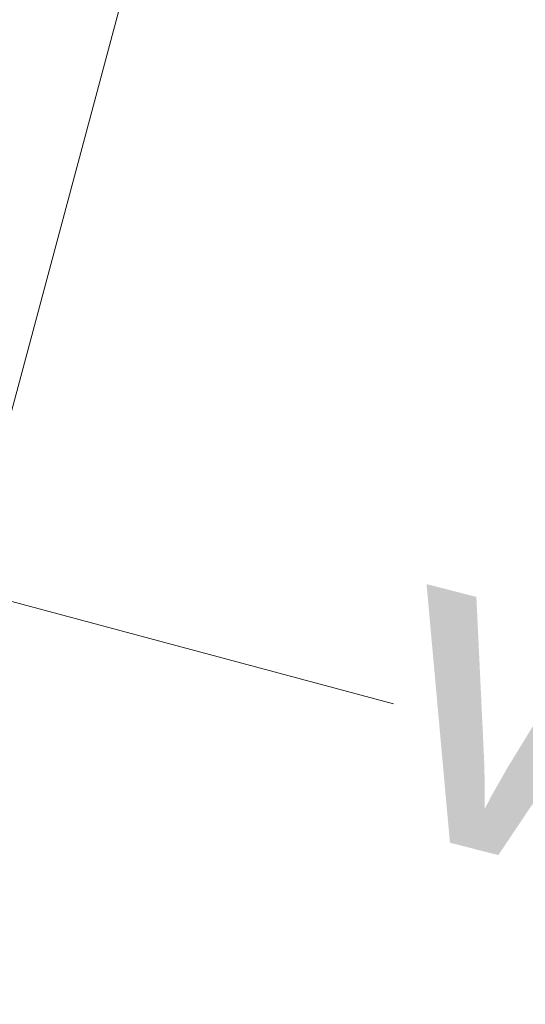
# Model space of a CAD drawing. Header units: millimetres. Extents: x -62314 to 79800, y -34032 to 28340.
# Tile 124 of 256: x 66505 to 66869, y -14054 to -13345. Entities that reach past the tile are written whole.
import ezdxf

# ---------------------------------------------------------------- set-up
doc = ezdxf.new("R2010")
doc.units = ezdxf.units.MM
doc.header["$LTSCALE"] = 508
for name, color, linetype, lineweight in [('(00) tekening-aanzicht grijs', 8, 'Continuous', 0), ('(00) tekening-verwijzing', 33, 'Fence_Line', 0), ('(00) tekst-tekening verwijzing', 8, 'Continuous', 0), ('None', 7, 'Continuous', 0)]:
    doc.layers.add(name, color=color, linetype=linetype, lineweight=lineweight)
doc.styles.add('Arial Bold (bold)', font='Arial Bold')
doc.linetypes.add('Fence_Line', pattern='A,0,[1,Fence_Line.shx,S=0.19685,R=0,X=0,Y=-0.441942],-5', length=5)

# ---------------------------------------------------------------- blocks, each defined once
blk = doc.blocks.new('blok B 01 (2D)')
at = {"layer": '(00) tekening-aanzicht grijs', "color": 17, "lineweight": 0, "transparency": 33554687}
blk.add_line((68030, 8520.64), (68030, 17465.86), dxfattribs=at)
blk = doc.blocks.new('Group-162-1')
at = {"layer": '(00) tekening-verwijzing', "color": 7, "linetype": 'Continuous', "lineweight": 0, "transparency": 33554687}
blk.add_line((-96622.27, -56152.59), (-98071.16, -55764.36), dxfattribs=at)
at = {"layer": '(00) tekst-tekening verwijzing', "color": 17, "insert": (-96622.27, -56152.59), "char_height": 176.205, "attachment_point": 4, "rotation": 345.60455, "line_spacing_factor": 0.962448, "style": 'Arial Bold (bold)'}
blk.add_mtext('V10N', dxfattribs=at)

msp = doc.modelspace()

# ---------------------------------------------------------------- block references
at = {"layer": 'None', "color": 17, "transparency": 33554687, "rotation": 344.9999999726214}
msp.add_blockref('blok B 01 (2D)', (-3125.94, -10622.93), dxfattribs=at)
at = {"layer": 'None', "color": 17, "transparency": 33554687}
msp.add_blockref('Group-162-1', (163395.98, 42314.6), dxfattribs=at)

doc.saveas('drawing.dxf')
